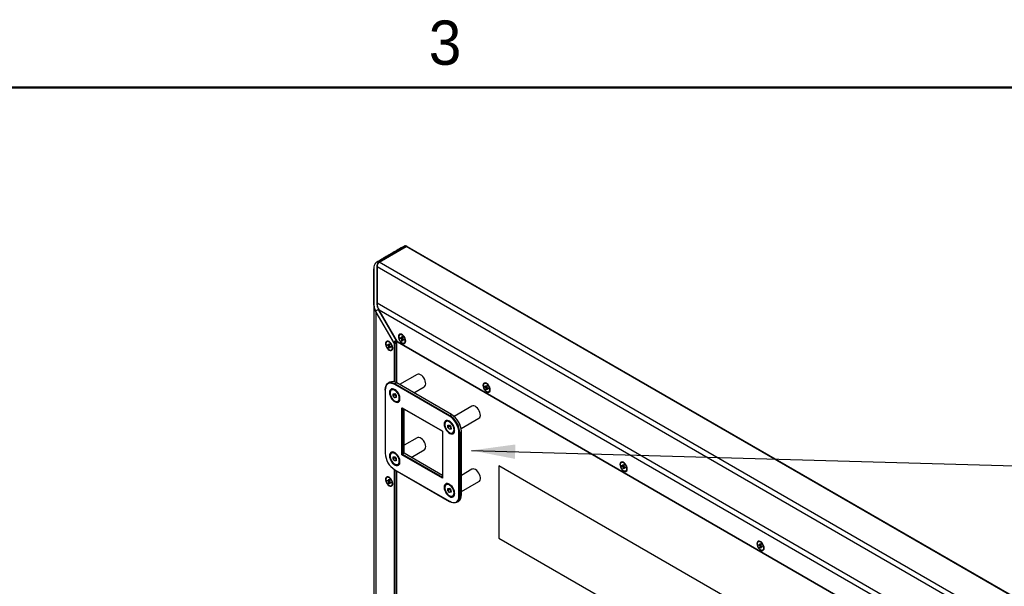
# Model space of a CAD drawing. Header units: millimetres. Extents: x 0 to 844, y -2 to 552.
# Tile 126 of 151: x 555 to 644, y 501 to 552. Entities that reach past the tile are written whole.
import ezdxf

# ---------------------------------------------------------------- set-up
doc = ezdxf.new("R2010")
doc.units = ezdxf.units.MM
doc.styles.add('SLDTEXTSTYLE1', font='ARIAL.TTF', dxfattribs={"width": 0.948})
doc.styles.get("Standard").update_dxf_attribs({"font": 'GOTHIC.TTF'})
doc.dimstyles.new('SLDDIMSTYLE3', dxfattribs={"dimtxt": 0.18, "dimasz": 3.9624, "dimexe": 0, "dimexo": 0.0625, "dimgap": 0, "dimtad": 0, "dimtih": 1, "dimtoh": 1, "dimdec": 0, "dimrnd": 1e-09, "dimzin": 0, "dimdsep": 46, "dimtxsty": 'STANDARD', "dimsah": 1, "dimcen": 0.09, "dimadec": 0, "dimazin": 0, "dimtfac": 3.9624, "dimtdec": 0, "dimtofl": 0, "dimtmove": 0, "dimatfit": 3, "dimfxl": 1, "dimfrac": 2, "dimtolj": 1, "dimtzin": 0, "dimarcsym": 0})

msp = doc.modelspace()

# ---------------------------------------------------------------- linework, layer by layer
at = {"color": 7, "linetype": 'Continuous', "lineweight": 50}
msp.add_line((25.4, 546.1), (838.2, 546.1), dxfattribs=at)
at = {"color": 7, "linetype": 'Continuous', "lineweight": 25}
for p, q in [((587.83, 530.331), (590.281, 531.746)), ((590.242, 531.769), (590.236, 531.765)), ((749.551, 439.802), (590.281, 531.746)), ((749.595, 439.827), (590.388, 531.736)), ((747.1, 438.387), (587.83, 530.331)), ((587.345, 529.825), (587.345, 529.756)), ((587.347, 526.46), (587.347, 529.752)), ((587.644, 529.92), (587.644, 526.628)), ((746.651, 438.127), (587.644, 529.92)), ((743.8, 436.481), (587.644, 526.628)), ((587.656, 526.606), (587.667, 526.613)), ((587.347, 526.46), (587.347, 425.065)), ((587.533, 525.834), (589.176, 522.989)), ((587.533, 525.834), (587.533, 425.173)), ((587.548, 525.843), (587.538, 525.861)), ((589.162, 523.048), (587.548, 525.843)), ((587.812, 525.995), (587.799, 526.018)), ((587.812, 525.995), (587.838, 526.01)), ((589.426, 523.2), (587.812, 525.995)), ((743.351, 436.222), (587.83, 526.002)), ((589.473, 523.156), (587.83, 526.002)), ((588.56, 523.166), (588.525, 523.146)), ((588.701, 522.983), (588.769, 522.944)), ((588.701, 522.841), (588.701, 522.983)), ((589.389, 523.07), (589.212, 522.968)), ((589.396, 519.446), (589.396, 523.086)), ((741.708, 435.273), (589.473, 523.156)), ((589.491, 523.137), (741.7, 435.269)), ((589.72, 523.807), (589.685, 523.787)), ((589.737, 523.553), (589.861, 523.482)), ((589.737, 523.475), (589.737, 523.553)), ((589.737, 523.475), (589.846, 523.49)), ((589.861, 523.403), (589.737, 523.475)), ((589.861, 523.625), (589.928, 523.585)), ((589.861, 523.482), (589.861, 523.625)), ((589.861, 523.482), (589.928, 523.508)), ((589.928, 523.442), (589.861, 523.403)), ((589.861, 523.26), (589.861, 523.403)), ((589.861, 523.26), (589.928, 523.347)), ((589.928, 523.221), (589.861, 523.26)), ((589.904, 523.498), (589.928, 523.502)), ((589.928, 523.585), (589.928, 523.442)), ((589.928, 523.442), (590.052, 523.371)), ((589.928, 523.364), (589.985, 523.41)), ((589.928, 523.364), (589.928, 523.221)), ((590.052, 523.293), (589.928, 523.364)), ((589.965, 523.393), (589.98, 523.413)), ((590.052, 523.371), (590.052, 523.293)), ((590.104, 523.059), (590.14, 523.08)), ((588.577, 522.912), (588.701, 522.841)), ((588.577, 522.834), (588.577, 522.912)), ((588.577, 522.834), (588.686, 522.849)), ((588.701, 522.762), (588.577, 522.834)), ((588.701, 522.841), (588.769, 522.867)), ((588.769, 522.801), (588.701, 522.762)), ((588.701, 522.619), (588.701, 522.762)), ((588.701, 522.619), (588.769, 522.706)), ((588.769, 522.58), (588.701, 522.619)), ((588.744, 522.857), (588.769, 522.861)), ((588.769, 522.944), (588.769, 522.801)), ((588.769, 522.801), (588.893, 522.73)), ((588.769, 522.723), (588.825, 522.769)), ((588.769, 522.723), (588.769, 522.58)), ((588.893, 522.652), (588.769, 522.723)), ((588.805, 522.752), (588.82, 522.772)), ((588.893, 522.73), (588.893, 522.652)), ((588.945, 522.418), (588.98, 522.438)), ((588.78, 519.498), (588.636, 519.415)), ((589.415, 519.435), (589.271, 519.352)), ((594.354, 516.584), (589.415, 519.435)), ((591.265, 520.2), (589.678, 519.283)), ((588.373, 518.792), (588.373, 518.833)), ((588.373, 518.792), (588.373, 513.089)), ((589.004, 518.837), (588.943, 518.801)), ((589.235, 519.291), (589.271, 519.352)), ((594.174, 516.439), (589.235, 519.291)), ((589.271, 519.352), (594.21, 516.501)), ((590.948, 518.55), (591.9, 519.1)), ((597.357, 519.398), (597.321, 519.378)), ((597.374, 519.145), (597.497, 519.073)), ((597.374, 519.066), (597.374, 519.145)), ((597.374, 519.066), (597.483, 519.082)), ((597.497, 518.995), (597.374, 519.066)), ((597.497, 519.216), (597.565, 519.177)), ((597.497, 519.073), (597.497, 519.216)), ((597.497, 519.073), (597.565, 519.099)), ((597.565, 519.034), (597.497, 518.995)), ((597.497, 518.852), (597.497, 518.995)), ((597.497, 518.852), (597.565, 518.938)), ((597.565, 518.813), (597.497, 518.852)), ((597.541, 519.09), (597.565, 519.093)), ((597.565, 519.177), (597.565, 519.034)), ((597.565, 519.034), (597.689, 518.962)), ((597.565, 518.956), (597.622, 519.001)), ((597.565, 518.956), (597.565, 518.813)), ((597.689, 518.884), (597.565, 518.956)), ((597.602, 518.985), (597.617, 519.004)), ((597.689, 518.962), (597.689, 518.884)), ((597.741, 518.651), (597.777, 518.671)), ((589.092, 518.468), (589.232, 518.485)), ((589.095, 518.278), (589.092, 518.468)), ((589.251, 518.368), (589.095, 518.278)), ((589.238, 518.104), (589.095, 518.278)), ((589.232, 518.485), (589.375, 518.311)), ((589.377, 518.184), (589.238, 518.104)), ((589.378, 518.121), (589.238, 518.104)), ((589.25, 518.463), (589.25, 518.464)), ((589.251, 518.368), (589.25, 518.463)), ((589.322, 518.281), (589.251, 518.368)), ((589.377, 518.215), (589.322, 518.281)), ((589.375, 518.311), (589.378, 518.121)), ((589.528, 517.788), (589.589, 517.823)), ((589.874, 512.959), (589.874, 517.189)), ((589.874, 517.189), (593.536, 515.075)), ((589.874, 517.189), (589.944, 517.148)), ((593.536, 515.075), (589.944, 517.148)), ((589.944, 517.148), (589.944, 513)), ((590.088, 513.083), (590.088, 517.065)), ((596.205, 517.348), (594.593, 516.418)), ((593.944, 515.985), (593.882, 515.95)), ((594.174, 516.439), (594.21, 516.501)), ((594.21, 516.501), (594.354, 516.584)), ((594.354, 516.584), (594.389, 516.563)), ((595.228, 515.318), (596.84, 516.248)), ((593.536, 515.075), (593.536, 510.845)), ((594.032, 515.617), (594.171, 515.633)), ((594.035, 515.427), (594.032, 515.617)), ((594.19, 515.516), (594.035, 515.427)), ((594.178, 515.253), (594.035, 515.427)), ((594.171, 515.633), (594.314, 515.46)), ((594.316, 515.333), (594.178, 515.253)), ((594.317, 515.269), (594.178, 515.253)), ((594.189, 515.612), (594.189, 515.613)), ((594.19, 515.516), (594.189, 515.612)), ((594.262, 515.43), (594.19, 515.516)), ((594.316, 515.364), (594.262, 515.43)), ((594.314, 515.46), (594.317, 515.269)), ((594.467, 514.937), (594.528, 514.972)), ((595.252, 515.028), (595.108, 514.945)), ((595.252, 515.028), (595.252, 515.069)), ((595.252, 509.325), (595.252, 515.028)), ((591.265, 514.496), (590.088, 513.817)), ((595.037, 514.945), (595.108, 514.945)), ((595.037, 509.242), (595.037, 514.945)), ((595.108, 514.945), (595.108, 509.242)), ((590.723, 512.717), (591.9, 513.396)), ((589.004, 513.133), (588.943, 513.098)), ((589.092, 512.765), (589.232, 512.781)), ((589.095, 512.574), (589.092, 512.765)), ((589.251, 512.664), (589.095, 512.574)), ((589.238, 512.401), (589.095, 512.574)), ((589.232, 512.781), (589.375, 512.607)), ((589.377, 512.481), (589.238, 512.401)), ((589.378, 512.417), (589.238, 512.401)), ((589.25, 512.759), (589.25, 512.76)), ((589.251, 512.664), (589.25, 512.759)), ((589.322, 512.577), (589.251, 512.664)), ((589.377, 512.511), (589.322, 512.577)), ((589.375, 512.607), (589.378, 512.417)), ((589.944, 513), (589.874, 512.959)), ((593.536, 510.845), (589.874, 512.959)), ((590.088, 513.083), (589.944, 513)), ((589.944, 513), (593.536, 510.927)), ((593.536, 511.093), (590.088, 513.083)), ((589.235, 511.595), (594.174, 508.743)), ((589.271, 511.574), (589.235, 511.595)), ((594.21, 508.723), (589.271, 511.574)), ((589.396, 432.672), (589.396, 511.502)), ((589.528, 512.084), (589.589, 512.12)), ((596.205, 511.645), (595.252, 511.095)), ((665.802, 473.188), (598.627, 511.968)), ((598.627, 511.968), (598.628, 511.968)), ((598.627, 511.968), (598.627, 505.435)), ((665.778, 473.203), (598.628, 511.968)), ((609.731, 512.255), (609.696, 512.234)), ((609.748, 512.001), (609.872, 511.93)), ((609.748, 511.923), (609.748, 512.001)), ((609.748, 511.923), (609.857, 511.938)), ((609.872, 511.851), (609.748, 511.923)), ((609.872, 512.072), (609.94, 512.033)), ((609.872, 511.93), (609.872, 512.072)), ((609.872, 511.93), (609.94, 511.956)), ((609.94, 511.89), (609.872, 511.851)), ((609.872, 511.708), (609.872, 511.851)), ((609.872, 511.708), (609.94, 511.795)), ((609.94, 511.669), (609.872, 511.708)), ((609.915, 511.946), (609.94, 511.95)), ((609.94, 512.033), (609.94, 511.89)), ((609.94, 511.89), (610.063, 511.819)), ((609.94, 511.812), (609.996, 511.858)), ((609.94, 511.812), (609.94, 511.669)), ((610.063, 511.74), (609.94, 511.812)), ((609.976, 511.841), (609.991, 511.861)), ((610.063, 511.819), (610.063, 511.74)), ((610.116, 511.507), (610.151, 511.527)), ((588.56, 510.918), (588.525, 510.897)), ((588.577, 510.664), (588.701, 510.592)), ((588.577, 510.586), (588.577, 510.664)), ((588.577, 510.586), (588.686, 510.601)), ((588.701, 510.514), (588.577, 510.586)), ((588.701, 510.735), (588.769, 510.696)), ((588.701, 510.592), (588.701, 510.735)), ((588.701, 510.592), (588.769, 510.619)), ((588.769, 510.553), (588.701, 510.514)), ((588.744, 510.609), (588.769, 510.613)), ((588.769, 510.696), (588.769, 510.553)), ((588.769, 510.553), (588.893, 510.482)), ((588.805, 510.504), (588.82, 510.524)), ((595.252, 509.628), (596.84, 510.545)), ((588.701, 510.371), (588.701, 510.514)), ((588.701, 510.371), (588.769, 510.458)), ((588.769, 510.332), (588.701, 510.371)), ((588.769, 510.475), (588.825, 510.521)), ((588.769, 510.475), (588.769, 510.332)), ((588.893, 510.403), (588.769, 510.475)), ((588.893, 510.482), (588.893, 510.403)), ((588.945, 510.17), (588.98, 510.19)), ((593.944, 510.282), (593.882, 510.246)), ((594.032, 509.913), (594.171, 509.93)), ((594.035, 509.723), (594.032, 509.913)), ((594.19, 509.813), (594.035, 509.723)), ((594.178, 509.549), (594.035, 509.723)), ((594.171, 509.93), (594.314, 509.756)), ((594.189, 509.908), (594.189, 509.909)), ((594.19, 509.813), (594.189, 509.908)), ((594.262, 509.726), (594.19, 509.813)), ((594.316, 509.66), (594.262, 509.726)), ((594.314, 509.756), (594.317, 509.566)), ((594.316, 509.63), (594.178, 509.549)), ((594.317, 509.566), (594.178, 509.549)), ((594.467, 509.233), (594.528, 509.269)), ((595.108, 509.242), (595.037, 509.242)), ((595.108, 509.242), (595.252, 509.325)), ((594.21, 508.723), (594.174, 508.743)), ((594.845, 508.66), (594.989, 508.743)), ((598.627, 505.435), (665.802, 466.656)), ((622.105, 505.111), (622.07, 505.091)), ((622.122, 504.857), (622.246, 504.786)), ((622.122, 504.779), (622.122, 504.857)), ((622.122, 504.779), (622.231, 504.794)), ((622.246, 504.708), (622.122, 504.779)), ((622.246, 504.929), (622.314, 504.89)), ((622.246, 504.786), (622.246, 504.929)), ((622.246, 504.786), (622.314, 504.812)), ((622.314, 504.747), (622.246, 504.708)), ((622.246, 504.565), (622.246, 504.708)), ((622.246, 504.565), (622.314, 504.651)), ((622.314, 504.525), (622.246, 504.565)), ((622.29, 504.803), (622.314, 504.806)), ((622.314, 504.89), (622.314, 504.747)), ((622.314, 504.747), (622.438, 504.675)), ((622.314, 504.668), (622.371, 504.714)), ((622.314, 504.668), (622.314, 504.525)), ((622.438, 504.597), (622.314, 504.668)), ((622.35, 504.698), (622.365, 504.717)), ((622.438, 504.675), (622.438, 504.597)), ((622.49, 504.363), (622.525, 504.384))]:
    msp.add_line(p, q, dxfattribs=at)
at = {"color": 8, "linetype": 'Continuous', "lineweight": 25}
for p, q in [((590.236, 531.765), (590.256, 531.732)), ((587.814, 530.321), (587.794, 530.356)), ((587.644, 529.9), (587.608, 529.907)), ((589.176, 522.989), (589.176, 519.535)), ((589.389, 523.07), (589.389, 519.45)), ((589.212, 522.968), (589.212, 519.525)), ((589.176, 511.631), (589.176, 432.762)), ((589.212, 511.608), (589.212, 432.751)), ((589.389, 511.506), (589.389, 432.676))]:
    msp.add_line(p, q, dxfattribs=at)
at = {"color": 7, "linetype": 'Continuous', "lineweight": 25, "flags": 128}
for points in [[(590.236, 531.765), (589.814, 531.522), (588.941, 531.018), (588.36, 530.683), (587.794, 530.356)], [(588.735, 523.166), (588.641, 523.204), (588.555, 523.208), (588.484, 523.178), (588.433, 523.116), (588.406, 523.026), (588.406, 522.917), (588.433, 522.797), (588.484, 522.675), (588.555, 522.563), (588.641, 522.468), (588.735, 522.398), (588.828, 522.36), (588.915, 522.355), (588.986, 522.385), (589.037, 522.448), (589.064, 522.537), (589.064, 522.647), (589.037, 522.767), (588.986, 522.888), (588.915, 523.001), (588.828, 523.096), (588.735, 523.166)], [(589.032, 522.61), (589.019, 522.719), (588.98, 522.833), (588.92, 522.943), (588.843, 523.038), (588.757, 523.111), (588.669, 523.154), (588.586, 523.165), (588.517, 523.141), (588.467, 523.085), (588.441, 523.002), (588.441, 522.9), (588.467, 522.787), (588.517, 522.674), (588.586, 522.571), (588.669, 522.486), (588.757, 522.427), (588.843, 522.4), (588.92, 522.407), (588.98, 522.447), (589.019, 522.517), (589.032, 522.61)], [(590.227, 523.231), (590.213, 523.347), (590.174, 523.469), (590.112, 523.587), (590.033, 523.692), (589.942, 523.775), (589.847, 523.83), (589.756, 523.852), (589.677, 523.839), (589.615, 523.792), (589.576, 523.715), (589.562, 523.615), (589.576, 523.499), (589.615, 523.377), (589.677, 523.258), (589.756, 523.153), (589.847, 523.07), (589.942, 523.016), (590.033, 522.994), (590.112, 523.007), (590.174, 523.054), (590.213, 523.131), (590.227, 523.231)], [(590.191, 523.251), (590.178, 523.36), (590.14, 523.474), (590.08, 523.584), (590.003, 523.679), (589.917, 523.752), (589.828, 523.795), (589.746, 523.806), (589.677, 523.782), (589.627, 523.726), (589.601, 523.644), (589.601, 523.541), (589.627, 523.429), (589.677, 523.315), (589.746, 523.212), (589.828, 523.127), (589.917, 523.068), (590.003, 523.041), (590.08, 523.048), (590.14, 523.088), (590.178, 523.158), (590.191, 523.251)], [(588.373, 518.833), (588.386, 519.005), (588.427, 519.157), (588.493, 519.282), (588.583, 519.379), (588.693, 519.443), (588.822, 519.472), (588.964, 519.467), (589.115, 519.426), (589.271, 519.352)], [(591.9, 519.1), (591.965, 519.157), (592.01, 519.244), (592.031, 519.355), (592.025, 519.483), (591.994, 519.62), (591.939, 519.76), (591.863, 519.893), (591.771, 520.012), (591.668, 520.11), (591.56, 520.181), (591.454, 520.221), (591.354, 520.228), (591.269, 520.201), (591.265, 520.2)], [(597.864, 518.822), (597.85, 518.938), (597.811, 519.06), (597.749, 519.179), (597.669, 519.284), (597.579, 519.367), (597.484, 519.421), (597.393, 519.443), (597.314, 519.43), (597.252, 519.383), (597.212, 519.306), (597.199, 519.206), (597.212, 519.09), (597.252, 518.968), (597.314, 518.85), (597.393, 518.745), (597.484, 518.662), (597.579, 518.607), (597.669, 518.585), (597.749, 518.599), (597.811, 518.645), (597.85, 518.722), (597.864, 518.822)], [(589.235, 519.291), (589.086, 519.362), (588.94, 519.401), (588.804, 519.406), (588.681, 519.378), (588.575, 519.316), (588.488, 519.224), (588.425, 519.103), (588.386, 518.958), (588.373, 518.792)], [(588.76, 518.569), (588.773, 518.435), (588.811, 518.293), (588.871, 518.152), (588.952, 518.018), (589.047, 517.899), (589.153, 517.802), (589.263, 517.731), (589.372, 517.69), (589.473, 517.682), (589.561, 517.707), (589.632, 517.764), (589.682, 517.849), (589.707, 517.958), (589.707, 518.086), (589.682, 518.224), (589.632, 518.367), (589.561, 518.505), (589.473, 518.633), (589.372, 518.741), (589.263, 518.826), (589.153, 518.882), (589.047, 518.907), (588.952, 518.898), (588.871, 518.857), (588.811, 518.786), (588.773, 518.688), (588.76, 518.569)], [(589.649, 518.065), (589.634, 518.192), (589.594, 518.325), (589.532, 518.457), (589.45, 518.578), (589.356, 518.682), (589.254, 518.761), (589.15, 518.811), (589.052, 518.829), (588.966, 518.812), (588.896, 518.764), (588.848, 518.686), (588.824, 518.583), (588.826, 518.462), (588.854, 518.331), (588.905, 518.197), (588.978, 518.07), (589.066, 517.956), (589.165, 517.864), (589.269, 517.799), (589.37, 517.765), (589.463, 517.764), (589.542, 517.797), (589.601, 517.861), (589.638, 517.952), (589.649, 518.065)], [(597.828, 518.843), (597.815, 518.952), (597.777, 519.066), (597.716, 519.176), (597.64, 519.271), (597.553, 519.343), (597.465, 519.387), (597.383, 519.397), (597.314, 519.373), (597.264, 519.318), (597.238, 519.235), (597.238, 519.133), (597.264, 519.02), (597.314, 518.907), (597.383, 518.803), (597.465, 518.718), (597.553, 518.659), (597.64, 518.632), (597.716, 518.639), (597.777, 518.679), (597.815, 518.749), (597.828, 518.843)], [(596.951, 516.397), (596.97, 516.509), (596.964, 516.638), (596.931, 516.776), (596.875, 516.915), (596.798, 517.048), (596.706, 517.166), (596.602, 517.262), (596.494, 517.332), (596.388, 517.371), (596.289, 517.376), (596.205, 517.348)], [(593.699, 515.717), (593.712, 515.584), (593.75, 515.442), (593.81, 515.301), (593.891, 515.167), (593.986, 515.048), (594.092, 514.95), (594.202, 514.879), (594.311, 514.839), (594.412, 514.831), (594.501, 514.856), (594.571, 514.912), (594.621, 514.998), (594.646, 515.107), (594.646, 515.234), (594.621, 515.373), (594.571, 515.516), (594.501, 515.654), (594.412, 515.781), (594.311, 515.89), (594.202, 515.975), (594.092, 516.031), (593.986, 516.056), (593.891, 516.047), (593.81, 516.006), (593.75, 515.935), (593.712, 515.837), (593.699, 515.717)], [(594.588, 515.213), (594.573, 515.34), (594.533, 515.474), (594.471, 515.606), (594.39, 515.727), (594.295, 515.831), (594.193, 515.91), (594.089, 515.96), (593.991, 515.977), (593.905, 515.961), (593.835, 515.912), (593.787, 515.834), (593.763, 515.732), (593.765, 515.611), (593.793, 515.479), (593.844, 515.346), (593.917, 515.218), (594.005, 515.105), (594.105, 515.013), (594.208, 514.948), (594.31, 514.914), (594.403, 514.913), (594.481, 514.946), (594.541, 515.009), (594.577, 515.101), (594.588, 515.213)], [(591.9, 513.396), (591.919, 513.408), (591.981, 513.476), (592.019, 513.57), (592.032, 513.687), (592.019, 513.819), (591.981, 513.958), (591.919, 514.096), (591.838, 514.226), (591.742, 514.339), (591.637, 514.43), (591.529, 514.492), (591.424, 514.523), (591.328, 514.52), (591.265, 514.496)], [(588.76, 512.865), (588.773, 512.731), (588.811, 512.59), (588.871, 512.448), (588.952, 512.315), (589.047, 512.196), (589.153, 512.098), (589.263, 512.027), (589.372, 511.987), (589.473, 511.979), (589.561, 512.004), (589.632, 512.06), (589.682, 512.145), (589.707, 512.255), (589.707, 512.382), (589.682, 512.521), (589.632, 512.663), (589.561, 512.802), (589.473, 512.929), (589.372, 513.038), (589.263, 513.123), (589.153, 513.179), (589.047, 513.203), (588.952, 513.195), (588.871, 513.154), (588.811, 513.082), (588.773, 512.984), (588.76, 512.865)], [(589.649, 512.361), (589.634, 512.488), (589.594, 512.622), (589.532, 512.753), (589.45, 512.875), (589.356, 512.978), (589.254, 513.058), (589.15, 513.107), (589.052, 513.125), (588.966, 513.109), (588.896, 513.06), (588.848, 512.982), (588.824, 512.879), (588.826, 512.759), (588.854, 512.627), (588.905, 512.494), (588.978, 512.366), (589.066, 512.253), (589.165, 512.161), (589.269, 512.095), (589.37, 512.061), (589.463, 512.061), (589.542, 512.093), (589.601, 512.157), (589.638, 512.248), (589.649, 512.361)], [(596.84, 510.545), (596.888, 510.583), (596.939, 510.662), (596.967, 510.767), (596.969, 510.891), (596.944, 511.027), (596.896, 511.167), (596.825, 511.303), (596.737, 511.426), (596.636, 511.53), (596.529, 511.609), (596.422, 511.658), (596.32, 511.675), (596.23, 511.657), (596.205, 511.645)], [(610.238, 511.679), (610.224, 511.795), (610.185, 511.917), (610.123, 512.035), (610.044, 512.14), (609.953, 512.223), (609.858, 512.278), (609.768, 512.3), (609.688, 512.286), (609.626, 512.24), (609.587, 512.163), (609.573, 512.063), (609.587, 511.947), (609.626, 511.825), (609.688, 511.706), (609.768, 511.601), (609.858, 511.518), (609.953, 511.464), (610.044, 511.442), (610.123, 511.455), (610.185, 511.502), (610.224, 511.579), (610.238, 511.679)], [(610.203, 511.699), (610.189, 511.808), (610.151, 511.922), (610.091, 512.032), (610.014, 512.127), (609.928, 512.2), (609.84, 512.243), (609.757, 512.253), (609.688, 512.23), (609.638, 512.174), (609.612, 512.091), (609.612, 511.989), (609.638, 511.876), (609.688, 511.763), (609.757, 511.659), (609.84, 511.575), (609.928, 511.516), (610.014, 511.489), (610.091, 511.496), (610.151, 511.536), (610.189, 511.606), (610.203, 511.699)], [(588.735, 510.917), (588.641, 510.956), (588.555, 510.96), (588.484, 510.93), (588.433, 510.868), (588.406, 510.778), (588.406, 510.669), (588.433, 510.549), (588.484, 510.427), (588.555, 510.315), (588.641, 510.22), (588.735, 510.15), (588.828, 510.111), (588.915, 510.107), (588.986, 510.137), (589.037, 510.2), (589.064, 510.289), (589.064, 510.398), (589.037, 510.519), (588.986, 510.64), (588.915, 510.753), (588.828, 510.848), (588.735, 510.917)], [(589.032, 510.362), (589.019, 510.471), (588.98, 510.585), (588.92, 510.695), (588.843, 510.79), (588.757, 510.863), (588.669, 510.906), (588.586, 510.916), (588.517, 510.893), (588.467, 510.837), (588.441, 510.754), (588.441, 510.652), (588.467, 510.539), (588.517, 510.426), (588.586, 510.322), (588.669, 510.237), (588.757, 510.179), (588.843, 510.152), (588.92, 510.159), (588.98, 510.199), (589.019, 510.269), (589.032, 510.362)], [(593.699, 510.014), (593.712, 509.88), (593.75, 509.739), (593.81, 509.597), (593.891, 509.463), (593.986, 509.344), (594.092, 509.247), (594.202, 509.176), (594.311, 509.135), (594.412, 509.127), (594.501, 509.152), (594.571, 509.209), (594.621, 509.294), (594.646, 509.403), (594.646, 509.531), (594.621, 509.67), (594.571, 509.812), (594.501, 509.951), (594.412, 510.078), (594.311, 510.187), (594.202, 510.271), (594.092, 510.328), (593.986, 510.352), (593.891, 510.344), (593.81, 510.302), (593.75, 510.231), (593.712, 510.133), (593.699, 510.014)], [(594.588, 509.51), (594.573, 509.637), (594.533, 509.77), (594.471, 509.902), (594.39, 510.023), (594.295, 510.127), (594.193, 510.206), (594.089, 510.256), (593.991, 510.274), (593.905, 510.258), (593.835, 510.209), (593.787, 510.131), (593.763, 510.028), (593.765, 509.907), (593.793, 509.776), (593.844, 509.642), (593.917, 509.515), (594.005, 509.401), (594.105, 509.309), (594.208, 509.244), (594.31, 509.21), (594.403, 509.209), (594.481, 509.242), (594.541, 509.306), (594.577, 509.397), (594.588, 509.51)], [(594.174, 508.743), (594.324, 508.672), (594.47, 508.633), (594.606, 508.628), (594.729, 508.656), (594.835, 508.718), (594.922, 508.81), (594.985, 508.931), (595.024, 509.076), (595.037, 509.242)], [(595.108, 509.242), (595.094, 509.069), (595.054, 508.918), (594.988, 508.793), (594.898, 508.696), (594.787, 508.632), (594.659, 508.603), (594.517, 508.608), (594.366, 508.649), (594.21, 508.723)], [(622.612, 504.535), (622.599, 504.651), (622.56, 504.773), (622.498, 504.892), (622.418, 504.997), (622.327, 505.08), (622.233, 505.134), (622.142, 505.156), (622.062, 505.143), (622, 505.096), (621.961, 505.019), (621.948, 504.919), (621.961, 504.803), (622, 504.681), (622.062, 504.563), (622.142, 504.458), (622.233, 504.375), (622.327, 504.32), (622.418, 504.298), (622.498, 504.311), (622.56, 504.358), (622.599, 504.435), (622.612, 504.535)], [(622.577, 504.556), (622.564, 504.664), (622.525, 504.779), (622.465, 504.888), (622.388, 504.984), (622.302, 505.056), (622.214, 505.1), (622.131, 505.11), (622.062, 505.086), (622.012, 505.03), (621.986, 504.948), (621.986, 504.846), (622.012, 504.733), (622.062, 504.62), (622.131, 504.516), (622.214, 504.431), (622.302, 504.372), (622.388, 504.345), (622.465, 504.352), (622.525, 504.392), (622.564, 504.462), (622.577, 504.556)]]:
    msp.add_lwpolyline(points, dxfattribs=at)
at = {"color": 7, "linetype": 'Continuous', "lineweight": 25}
for centre, radius, start, end in [((588.646, 522.978), 0.206, 58.67283, 114.52053), ((589.341, 523.043), 0.178, 61.47501, 178.53416), ((589.519, 522.995), 0.302, 177.73674, 178.9589), ((589.805, 523.619), 0.206, 58.67423, 114.51883), ((590.027, 523.244), 0.199, 304.42906, 2.36334), ((588.867, 522.603), 0.199, 304.42679, 2.36949), ((589.045, 518.936), 0.622, 53.47004, 115.22029), ((589.124, 518.588), 0.276, 58.66713, 115.63036), ((597.442, 519.214), 0.203, 60.63157, 114.74579), ((597.665, 518.834), 0.198, 304.33043, 1.35475), ((589.559, 518.481), 0.31, 183.39767, 220.29171), ((589.53, 518.448), 0.267, 218.81833, 234.79261), ((589.437, 518.05), 0.273, 304.03334, 1.66144), ((594.063, 515.737), 0.276, 58.66098, 115.63361), ((593.172, 514.865), 1.867, 2.4763, 57.5237), ((593.166, 514.861), 1.943, 2.47653, 57.52347), ((593.31, 514.944), 1.943, 2.47644, 57.52356), ((593.387, 514.989), 1.867, 2.4764, 57.5236), ((596.712, 516.46), 0.247, 301.05003, 345.32256), ((594.498, 515.63), 0.31, 183.39521, 220.29418), ((594.469, 515.597), 0.267, 218.81706, 234.79216), ((594.376, 515.198), 0.273, 304.02892, 1.66567), ((590.238, 513.17), 1.867, 182.47657, 237.52343), ((589.124, 512.884), 0.276, 58.66479, 115.6327), ((589.559, 512.778), 0.31, 183.39719, 220.29167), ((589.53, 512.744), 0.267, 218.81618, 234.79475), ((589.437, 512.346), 0.273, 304.03103, 1.66278), ((609.817, 512.067), 0.206, 58.66727, 114.51834), ((610.038, 511.692), 0.199, 304.42732, 2.37512), ((588.646, 510.73), 0.206, 58.67218, 114.5186), ((588.867, 510.355), 0.199, 304.42973, 2.36914), ((594.063, 510.033), 0.276, 58.66571, 115.63564), ((594.498, 509.926), 0.31, 183.39473, 220.29413), ((594.469, 509.893), 0.267, 218.81492, 234.7943), ((594.376, 509.495), 0.273, 304.02674, 1.66253), ((594.617, 509.262), 0.638, 305.6504, 5.66196), ((622.191, 504.924), 0.206, 58.67543, 114.51664), ((622.413, 504.548), 0.199, 304.42587, 2.37171)]:
    msp.add_arc(centre, radius, start, end, dxfattribs=at)
at = {"color": 8, "linetype": 'Continuous', "lineweight": 25}
msp.add_arc((589.42, 523.021), 0.19, 125.46748, 183.03597, dxfattribs=at)
at = {"color": 7, "linetype": 'Continuous', "lineweight": 25}
for centre, major_axis, ratio, start_param, end_param in [((590.388, 531.563), (-0.106, 0.184), 0.577335, 5.497828, 6.283145), ((588.279, 529.553), (-0.449, 0.778), 0.577335, 6.283145, 7.068543), ((587.982, 529.386), (-0.449, 0.778), 0.577335, 0.575187, 0.785358), ((588.279, 526.261), (-0.449, 0.778), 0.577335, 0.785358, 1.570756), ((587.982, 526.094), (-0.449, 0.778), 0.577335, 0.785358, 1.570756), ((589.194, 522.999), (-0.018, 0.0311), 0.577335, 1.570756, 3.141552), ((589.371, 523.101), (-0.018, 0.0311), 0.577335, 3.141552, 3.92695), ((589.677, 522.938), (-0.191, 0.34), 0.577337, 0.488645, 0.791179), ((589.491, 523.167), (-0.018, 0.0311), 0.577335, 1.570756, 2.356235)]:
    msp.add_ellipse(centre, major_axis=major_axis, ratio=ratio, start_param=start_param, end_param=end_param, dxfattribs=at)
for points, knots in [([(590.066, 531.771), (589.893, 531.672), (589.559, 531.479), (589.082, 531.203), (588.658, 530.958), (588.297, 530.749), (588.012, 530.582), (587.795, 530.455), (587.643, 530.363), (587.535, 530.3), (587.475, 530.233), (587.422, 530.152), (587.366, 530.015), (587.353, 529.894), (587.345, 529.821)], [0, 0, 0, 0, 0.1789965, 0.3477108, 0.493933, 0.6176688, 0.7189275, 0.786152, 0.8377991, 0.8739004, 0.8910582, 0.9105434, 0.946003, 1, 1, 1, 1]), ([(590.242, 531.769), (590.241, 531.77), (590.205, 531.785), (590.139, 531.801), (590.089, 531.78), (590.066, 531.769)], [0, 0, 0, 0, 0.026767, 0.540203, 1, 1, 1, 1]), ([(590.34, 531.764), (590.32, 531.774), (590.275, 531.797), (590.195, 531.808), (590.12, 531.801), (590.082, 531.777), (590.069, 531.768)], [0, 0, 0, 0, 0.233726, 0.532611, 0.829179, 1, 1, 1, 1]), ([(590.379, 531.736), (590.372, 531.743), (590.354, 531.761), (590.316, 531.777), (590.275, 531.783), (590.252, 531.773), (590.242, 531.769)], [0, 0, 0, 0, 0.1727629, 0.468874, 0.7668738, 1, 1, 1, 1]), ([(587.794, 530.356), (587.76, 530.33), (587.692, 530.279), (587.624, 530.136), (587.607, 530.005), (587.608, 529.921), (587.608, 529.907)], [0, 0, 0, 0, 0.26709, 0.535528, 0.927617, 1, 1, 1, 1]), ([(587.345, 529.756), (587.345, 529.586), (587.345, 529.027), (587.344, 528.275), (587.344, 527.512), (587.344, 526.972), (587.345, 526.626), (587.345, 526.462)], [0, 0, 0, 0, 0.15497, 0.508396, 0.685109, 0.85056, 1, 1, 1, 1]), ([(587.608, 529.907), (587.608, 529.731), (587.608, 529.168), (587.608, 528.41), (587.608, 527.649), (587.607, 527.115), (587.608, 526.775), (587.608, 526.614)], [0, 0, 0, 0, 0.160325, 0.513754, 0.690468, 0.853207, 1, 1, 1, 1]), ([(587.608, 526.614), (587.616, 526.548), (587.629, 526.42), (587.694, 526.217), (587.762, 526.089), (587.799, 526.018)], [0, 0, 0, 0, 0.3249489, 0.6232457, 1, 1, 1, 1]), ([(587.656, 526.606), (587.64, 526.609), (587.625, 526.611), (587.609, 526.614), (587.608, 526.614)], [0, 0, 0, 0, 0.96943, 1, 1, 1, 1]), ([(587.345, 526.462), (587.355, 526.379), (587.373, 526.234), (587.446, 526.031), (587.507, 525.918), (587.538, 525.861)], [0, 0, 0, 0, 0.404454, 0.698466, 1, 1, 1, 1]), ([(587.538, 525.86), (587.539, 525.869), (587.542, 525.899), (587.561, 525.963), (587.616, 526.028), (587.699, 526.046), (587.764, 526.032), (587.792, 526.021), (587.8, 526.017)], [0, 0, 0, 0, 0.0627964, 0.2084215, 0.499274, 0.7900992, 0.9357876, 1, 1, 1, 1]), ([(589.162, 523.048), (589.166, 523.042), (589.175, 523.029), (589.191, 523.015), (589.207, 523.008), (589.215, 523.007), (589.218, 523.007)], [0, 0, 0, 0, 0.264754, 0.617254, 0.866441, 1, 1, 1, 1]), ([(589.201, 523.008), (589.202, 523.007), (589.204, 523.004), (589.208, 523.001), (589.211, 522.999), (589.215, 522.999), (589.217, 522.999), (589.217, 523), (589.218, 523)], [0, 0, 0, 0, 0.191211, 0.382711, 0.573905, 0.765039, 0.956383, 1, 1, 1, 1]), ([(589.216, 522.999), (589.224, 523.003), (589.285, 523.034), (589.346, 523.064), (589.4, 523.091)], [0, 0, 0, 0, 0.125372, 1, 1, 1, 1]), ([(589.218, 523), (589.222, 523.004), (589.226, 523.007), (589.23, 523.011), (589.23, 523.011)], [0, 0, 0, 0, 0.973226, 1, 1, 1, 1]), ([(589.23, 523.011), (589.258, 523.025), (589.31, 523.052), (589.368, 523.081), (589.397, 523.095), (589.403, 523.098)], [0, 0, 0, 0, 0.487332, 0.900124, 1, 1, 1, 1]), ([(589.311, 523.174), (589.322, 523.18), (589.345, 523.193), (589.394, 523.192), (589.435, 523.175), (589.452, 523.168)], [0, 0, 0, 0, 0.312051, 0.701939, 1, 1, 1, 1]), ([(589.403, 523.098), (589.403, 523.097), (589.402, 523.094), (589.401, 523.092), (589.4, 523.092), (589.399, 523.091)], [0, 0, 0, 0, 0.41011, 0.820149, 1, 1, 1, 1]), ([(589.426, 523.2), (589.429, 523.195), (589.437, 523.183), (589.452, 523.169), (589.465, 523.164), (589.469, 523.162)], [0, 0, 0, 0, 0.291255, 0.731108, 1, 1, 1, 1])]:
    msp.add_open_spline(points, degree=3, knots=knots, dxfattribs=at)

# ---------------------------------------------------------------- texts
at = {"color": 7, "linetype": 'Continuous', "lineweight": 0, "insert": (593.78, 552.164), "char_height": 4, "attachment_point": 2, "style": 'SLDTEXTSTYLE1'}
msp.add_mtext('3', dxfattribs=at)

# ---------------------------------------------------------------- leaders
at = {"color": 7, "linetype": 'Continuous', "lineweight": 0}
msp.add_leader([(596.155, 513.344), (703.162, 510.298), (709.512, 510.298)], dimstyle='SLDDIMSTYLE3', dxfattribs=at)

doc.saveas('drawing.dxf')
